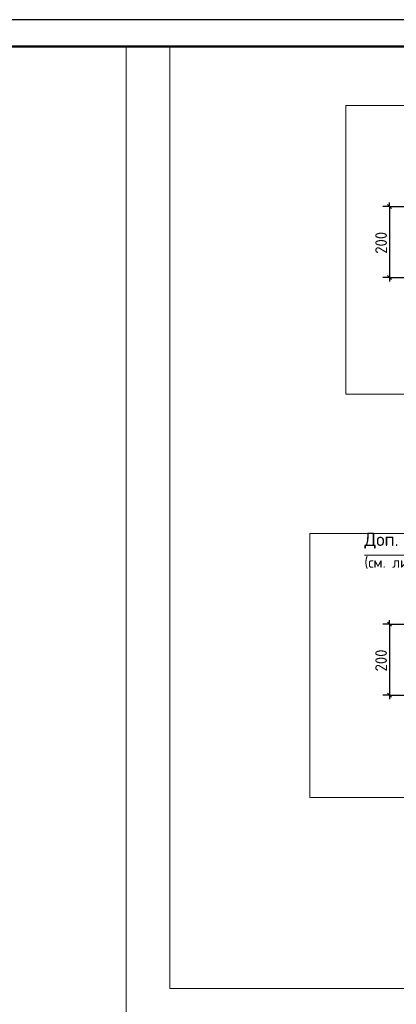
# Model space of a CAD drawing. Header units: millimetres. Extents: x 0 to 42000, y 0 to 29700.
# Tile 6 of 12: x 21000 to 28072, y 11225 to 29700. Entities that reach past the tile are written whole.
import ezdxf

# ---------------------------------------------------------------- set-up
doc = ezdxf.new("R2010")
doc.units = ezdxf.units.MM
for name, color, linetype, lineweight in [('Standard', 7, 'Continuous', 25), ('Позиционная метка диаметр_ шаг', 7, 'Continuous', 13), ('Позиционная метка линия выноска', 7, 'Continuous', 13)]:
    doc.layers.add(name, color=color, linetype=linetype, lineweight=lineweight)
doc.styles.add('ISOCPEUR', font='txt')

msp = doc.modelspace()

# ---------------------------------------------------------------- linework, layer by layer
at = {"layer": 'Standard', "color": 7, "linetype": 'Continuous', "lineweight": -3, "transparency": 33554687}
for p, q in [((27946, 26195), (27946, 26270)), ((27946, 26195), (27821, 26195)), ((27946, 26195), (28071, 26195)), ((27946, 26195), (28213, 26195)), ((27946, 24862), (27821, 24862)), ((27946, 24862), (28071, 24862)), ((27946, 24862), (28213, 24862)), ((27946, 24862), (27946, 24787)), ((27946, 18357), (27821, 18357)), ((27946, 18357), (27946, 18432)), ((27946, 18357), (28071, 18357)), ((27946, 18357), (28213, 18357)), ((27946, 17024), (27821, 17024)), ((27946, 17024), (28071, 17024)), ((27946, 17024), (28213, 17024)), ((27946, 17024), (27946, 16949))]:
    msp.add_line(p, q, dxfattribs=at)
at = {"layer": 'Standard', "color": 7, "linetype": 'Continuous', "lineweight": 25, "transparency": 33554687}
for p, q in [((27908, 26232), (27983, 26157)), ((27908, 24899), (27983, 24824)), ((27908, 18395), (27983, 18320)), ((27908, 17062), (27983, 16987))]:
    msp.add_line(p, q, dxfattribs=at)
msp.add_lwpolyline([(0, 0), (42000, 0), (42000, 29700), (0, 29700), (0, 0)], close=True, dxfattribs=at)
at = {"layer": 'Standard', "color": 7, "linetype": 'Continuous', "lineweight": 50, "transparency": 33554687}
msp.add_lwpolyline([(2000, 29200), (41500, 29200), (41500, 500), (2000, 500), (2000, 29200)], close=True, dxfattribs=at)
at = {"layer": 'Standard', "color": 7, "linetype": 'Continuous', "lineweight": 13, "transparency": 33554687}
for points in [[(23000, 29200), (2000, 29200), (2000, 500), (23000, 500), (23000, 29200)], [(41500, 29200), (23822, 29200), (23822, 11522), (41500, 11522), (41500, 29200)]]:
    msp.add_lwpolyline(points, dxfattribs=at)
at = {"layer": 'Standard', "color": 254, "linetype": 'Continuous', "lineweight": 18, "true_color": 0xc4c4ff, "transparency": 33554687}
for points in [[(27124, 22675), (37988, 22675), (37988, 28087), (27124, 28087), (27124, 22675)], [(26446, 15104), (37092, 15104), (37092, 20061), (26446, 20061), (26446, 15104)]]:
    msp.add_lwpolyline(points, dxfattribs=at)
at = {"layer": 'Standard', "color": 7, "linetype": 'Continuous', "lineweight": -3, "transparency": 33554687}
for points in [[(27946, 26195), (27946, 25210), (27946, 25210), (27946, 24862)], [(27946, 18357), (27946, 17395), (27946, 17395), (27946, 17024)]]:
    msp.add_lwpolyline(points, dxfattribs=at)
at = {"layer": 'Позиционная метка линия выноска', "color": 7, "linetype": 'Continuous', "lineweight": 13, "transparency": 33554687}
msp.add_lwpolyline([(30316, 17357), (30033, 17640), (30033, 19651), (27473, 19651)], dxfattribs=at)

# ---------------------------------------------------------------- texts
at = {"layer": 'Standard', "color": 7, "linetype": 'Continuous', "lineweight": 25, "transparency": 33554687, "char_height": 220, "attachment_point": 7, "rotation": 90, "style": 'ISOCPEUR'}
for insert, width in [((27896, 25308), 561.98), ((27896, 17471), 561.99)]:
    msp.add_mtext('\\W0.91;200', dxfattribs=dict(at, insert=insert, width=width))
at = {"layer": 'Позиционная метка диаметр_ шаг', "color": 7, "linetype": 'Continuous', "lineweight": 25, "transparency": 33554687, "attachment_point": 7, "style": 'ISOCPEUR'}
for s, insert, char_height, width in [('\\W0.98;Доп. выпуски', (27473, 19756), 250, 2145.8), ('\\W0.97;(см. лист КЖ.1-29)', (27473, 19396), 200, 2355.73)]:
    msp.add_mtext(s, dxfattribs=dict(at, insert=insert, char_height=char_height, width=width))

doc.saveas('drawing.dxf')
